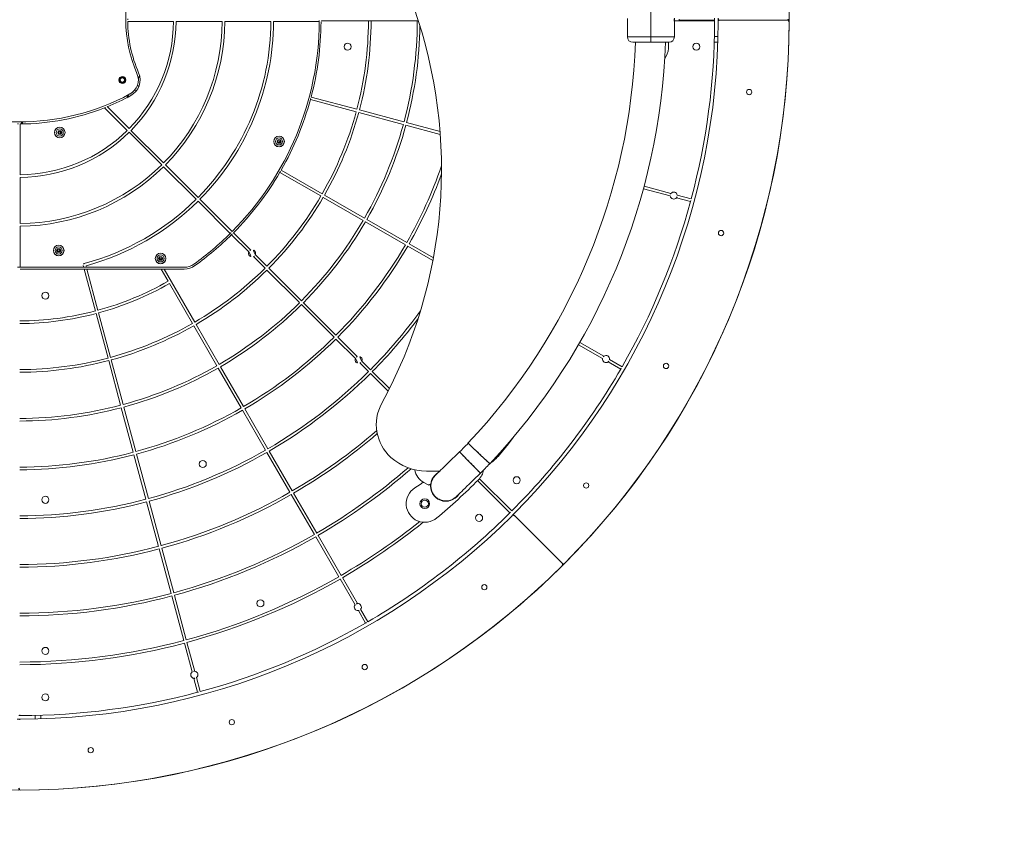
# Model space of a CAD drawing. Extents: x 5459245 to 5462690, y 5971016 to 5972523.
# Tile 26 of 198: x 5462447.322 to 5462448.433, y 5972203.634 to 5972204.564. Entities that reach past the tile are written whole.
import ezdxf

# ---------------------------------------------------------------- set-up
doc = ezdxf.new("R2010")
doc.units = 0
doc.linetypes.add('8', pattern=[0.5, 0.25, -0.25])
doc.layers.add('A_MAŁA ARCHITEKTURA', color=195, linetype='CONTINUOUS', lineweight=9)

msp = doc.modelspace()

# ---------------------------------------------------------------- linework, layer by layer
at = {"layer": 'A_MAŁA ARCHITEKTURA'}
for p, q in [((5462448.0344, 5972204.5822), (5462448.0344, 5972204.5442)), ((5462447.444, 5972204.5617), (5462447.4955, 5972204.5617)), ((5462447.4985, 5972204.5617), (5462447.5506, 5972204.5617)), ((5462447.5536, 5972204.5617), (5462447.6056, 5972204.5617)), ((5462447.6086, 5972204.5617), (5462447.6601, 5972204.5617)), ((5462447.7156, 5972204.5622), (5462447.6631, 5972204.5622)), ((5462447.7186, 5972204.5622), (5462447.7156, 5972204.5622)), ((5462447.7706, 5972204.5622), (5462447.7186, 5972204.5622)), ((5462447.772, 5972204.5622), (5462447.7706, 5972204.5622)), ((5462448.0079, 5972204.5612), (5462448.0079, 5972204.5442)), ((5462448.1053, 5972204.5622), (5462448.0608, 5972204.5622)), ((5462448.0609, 5972204.5442), (5462448.0609, 5972204.5612)), ((5462448.0662, 5972204.5642), (5462448.0662, 5972204.5632)), ((5462448.1063, 5972204.5632), (5462448.0662, 5972204.5632)), ((5462448.0662, 5972204.5632), (5462448.0662, 5972204.5622)), ((5462448.0662, 5972204.5632), (5462448.1063, 5972204.5632)), ((5462448.1063, 5972204.5632), (5462448.1063, 5972204.5652)), ((5462448.1063, 5972204.5612), (5462448.1063, 5972204.5632)), ((5462448.1103, 5972204.5612), (5462448.1103, 5972204.5652)), ((5462448.1123, 5972204.5632), (5462448.1883, 5972204.5632)), ((5462448.0344, 5972204.5442), (5462448.0079, 5972204.5442)), ((5462448.0344, 5972204.5442), (5462448.0344, 5972204.5382)), ((5462448.0609, 5972204.5442), (5462448.0344, 5972204.5442)), ((5462448.0541, 5972204.5313), (5462448.0543, 5972204.5382)), ((5462448.1059, 5972204.5382), (5462448.1099, 5972204.5382)), ((5462448.106, 5972204.5446), (5462448.11, 5972204.5446)), ((5462447.4573, 5972204.5005), (5462447.4559, 5972204.4974)), ((5462447.4536, 5972204.4832), (5462447.4518, 5972204.4842)), ((5462447.4566, 5972204.4884), (5462447.4548, 5972204.4894)), ((5462447.6501, 5972204.4734), (5462447.7018, 5972204.4596)), ((5462447.6509, 5972204.4763), (5462447.7026, 5972204.4625)), ((5462447.4178, 5972204.4642), (5462447.4434, 5972204.4387)), ((5462447.4208, 5972204.4655), (5462447.4455, 5972204.4408)), ((5462447.7047, 5972204.4588), (5462447.7549, 5972204.4453)), ((5462447.7055, 5972204.4617), (5462447.7557, 5972204.4482)), ((5462447.324, 5972204.4459), (5462447.324, 5972204.4482)), ((5462447.325, 5972204.446), (5462447.325, 5972204.4482)), ((5462447.7586, 5972204.4475), (5462447.7964, 5972204.4373)), ((5462447.3225, 5972204.4459), (5462447.3225, 5972204.3886)), ((5462447.366, 5972204.4383), (5462447.3649, 5972204.4363)), ((5462447.3649, 5972204.4363), (5462447.366, 5972204.4343)), ((5462447.3683, 5972204.4383), (5462447.366, 5972204.4383)), ((5462447.3695, 5972204.4363), (5462447.3683, 5972204.4383)), ((5462447.3683, 5972204.4343), (5462447.3695, 5972204.4363)), ((5462447.4455, 5972204.4366), (5462447.4823, 5972204.3998)), ((5462447.4476, 5972204.4387), (5462447.4844, 5972204.4019)), ((5462447.7578, 5972204.4446), (5462447.7967, 5972204.4342)), ((5462447.366, 5972204.4343), (5462447.3683, 5972204.4343)), ((5462447.6136, 5972204.4282), (5462447.6124, 5972204.4262)), ((5462447.6124, 5972204.4262), (5462447.6136, 5972204.4242)), ((5462447.6159, 5972204.4282), (5462447.6136, 5972204.4282)), ((5462447.617, 5972204.4262), (5462447.6159, 5972204.4282)), ((5462447.6159, 5972204.4242), (5462447.617, 5972204.4262)), ((5462447.6136, 5972204.4242), (5462447.6159, 5972204.4242)), ((5462447.4844, 5972204.3977), (5462447.5212, 5972204.3609)), ((5462447.4865, 5972204.3998), (5462447.5233, 5972204.363)), ((5462447.6157, 5972204.3913), (5462447.662, 5972204.3646)), ((5462447.6172, 5972204.3939), (5462447.6635, 5972204.3671)), ((5462447.3225, 5972204.3856), (5462447.3225, 5972204.3336)), ((5462448.026, 5972204.3727), (5462448.0562, 5972204.3646)), ((5462448.0267, 5972204.3756), (5462448.057, 5972204.3675)), ((5462447.5233, 5972204.3587), (5462447.5597, 5972204.3223)), ((5462447.5254, 5972204.3609), (5462447.5618, 5972204.3244)), ((5462447.6646, 5972204.363), (5462447.7096, 5972204.337)), ((5462447.6661, 5972204.3656), (5462447.7112, 5972204.3396)), ((5462448.0634, 5972204.3627), (5462448.0791, 5972204.3585)), ((5462448.0642, 5972204.3656), (5462448.0799, 5972204.3614)), ((5462447.7122, 5972204.3355), (5462447.7573, 5972204.3095)), ((5462447.7137, 5972204.3381), (5462447.7588, 5972204.3121)), ((5462447.3225, 5972204.3306), (5462447.3225, 5972204.2841)), ((5462447.5611, 5972204.3209), (5462447.5806, 5972204.3014)), ((5462447.5633, 5972204.323), (5462447.5827, 5972204.3036)), ((5462447.3648, 5972204.3051), (5462447.3637, 5972204.3031)), ((5462447.3637, 5972204.3031), (5462447.3648, 5972204.3011)), ((5462447.3672, 5972204.3051), (5462447.3648, 5972204.3051)), ((5462447.3683, 5972204.3031), (5462447.3672, 5972204.3051)), ((5462447.3672, 5972204.3011), (5462447.3683, 5972204.3031)), ((5462447.7599, 5972204.308), (5462447.7883, 5972204.2916)), ((5462447.7614, 5972204.3106), (5462447.7889, 5972204.2947)), ((5462447.3648, 5972204.3011), (5462447.3672, 5972204.3011)), ((5462447.4799, 5972204.2961), (5462447.4787, 5972204.2941)), ((5462447.4787, 5972204.2941), (5462447.4799, 5972204.2921)), ((5462447.4822, 5972204.2961), (5462447.4799, 5972204.2961)), ((5462447.4799, 5972204.2921), (5462447.4822, 5972204.2921)), ((5462447.4834, 5972204.2941), (5462447.4822, 5972204.2961)), ((5462447.4822, 5972204.2921), (5462447.4834, 5972204.2941)), ((5462447.5858, 5972204.2962), (5462447.599, 5972204.2831)), ((5462447.588, 5972204.2983), (5462447.6011, 5972204.2852)), ((5462447.3195, 5972204.2841), (5462447.3225, 5972204.2841)), ((5462447.3942, 5972204.2841), (5462447.3225, 5972204.2841)), ((5462447.323, 5972204.2821), (5462447.3948, 5972204.2821)), ((5462447.3942, 5972204.2841), (5462447.3936, 5972204.2863)), ((5462447.3942, 5972204.2841), (5462447.3973, 5972204.2841)), ((5462447.3948, 5972204.2821), (5462447.4074, 5972204.2347)), ((5462447.3979, 5972204.2821), (5462447.3948, 5972204.2821)), ((5462447.3973, 5972204.2841), (5462447.3969, 5972204.2858)), ((5462447.5076, 5972204.2841), (5462447.3973, 5972204.2841)), ((5462447.3979, 5972204.2821), (5462447.4103, 5972204.2355)), ((5462447.3979, 5972204.2821), (5462447.4815, 5972204.2821)), ((5462447.4815, 5972204.2821), (5462447.4895, 5972204.2683)), ((5462447.485, 5972204.2821), (5462447.4815, 5972204.2821)), ((5462447.485, 5972204.2821), (5462447.5196, 5972204.2222)), ((5462447.485, 5972204.2821), (5462447.5076, 5972204.2821)), ((5462447.6011, 5972204.2809), (5462447.6379, 5972204.2442)), ((5462447.6032, 5972204.2831), (5462447.64, 5972204.2463)), ((5462447.491, 5972204.2657), (5462447.517, 5972204.2207)), ((5462447.64, 5972204.242), (5462447.6768, 5972204.2052)), ((5462447.6421, 5972204.2442), (5462447.6789, 5972204.2074)), ((5462447.4082, 5972204.2318), (5462447.4217, 5972204.1816)), ((5462447.4111, 5972204.2326), (5462447.4246, 5972204.1824)), ((5462447.5185, 5972204.2181), (5462447.5445, 5972204.173)), ((5462447.5211, 5972204.2196), (5462447.5471, 5972204.1745)), ((5462447.6789, 5972204.2031), (5462447.7009, 5972204.1812)), ((5462447.681, 5972204.2052), (5462447.703, 5972204.1833)), ((5462447.9527, 5972204.1967), (5462447.9798, 5972204.1811)), ((5462447.9542, 5972204.1993), (5462447.9813, 5972204.1837)), ((5462447.9877, 5972204.18), (5462448.0018, 5972204.1718)), ((5462447.4225, 5972204.1787), (5462447.4359, 5972204.1284)), ((5462447.4254, 5972204.1795), (5462447.4388, 5972204.1292)), ((5462447.546, 5972204.1704), (5462447.572, 5972204.1254)), ((5462447.5486, 5972204.1719), (5462447.5746, 5972204.1269)), ((5462447.7061, 5972204.1759), (5462447.7157, 5972204.1663)), ((5462447.7082, 5972204.178), (5462447.7178, 5972204.1685)), ((5462447.9862, 5972204.1774), (5462448.0003, 5972204.1692)), ((5462447.7178, 5972204.1642), (5462447.7378, 5972204.1443)), ((5462447.7199, 5972204.1663), (5462447.7392, 5972204.1471)), ((5462447.4367, 5972204.1255), (5462447.4502, 5972204.0753)), ((5462447.4396, 5972204.1263), (5462447.4531, 5972204.0761)), ((5462447.5735, 5972204.1228), (5462447.5995, 5972204.0777)), ((5462447.5761, 5972204.1243), (5462447.6021, 5972204.0792)), ((5462447.4509, 5972204.0724), (5462447.4644, 5972204.0222)), ((5462447.4538, 5972204.0732), (5462447.4673, 5972204.0229)), ((5462447.601, 5972204.0751), (5462447.627, 5972204.0301)), ((5462447.6036, 5972204.0766), (5462447.6296, 5972204.0316)), ((5462447.7811, 5972204.0541), (5462447.7961, 5972204.0541)), ((5462447.7781, 5972204.041), (5462447.783, 5972204.0384)), ((5462447.8388, 5972204.0433), (5462447.8752, 5972204.0068)), ((5462447.8409, 5972204.0454), (5462447.8773, 5972204.009)), ((5462447.6285, 5972204.0275), (5462447.6546, 5972203.9824)), ((5462447.6311, 5972204.029), (5462447.6572, 5972203.9839)), ((5462447.4652, 5972204.0193), (5462447.4786, 5972203.969)), ((5462447.4681, 5972204.02), (5462447.4815, 5972203.9698)), ((5462447.8009, 5972204.0201), (5462447.8013, 5972204.0204)), ((5462447.8055, 5972204.0201), (5462447.806, 5972204.0206)), ((5462447.8777, 5972204.0037), (5462447.8805, 5972204.0065)), ((5462447.8805, 5972204.0037), (5462447.9343, 5972203.9499)), ((5462447.6587, 5972203.9813), (5462447.6847, 5972203.9363)), ((5462447.6561, 5972203.9798), (5462447.6821, 5972203.9348)), ((5462447.4794, 5972203.9661), (5462447.4929, 5972203.9159)), ((5462447.4823, 5972203.9669), (5462447.4958, 5972203.9166)), ((5462447.6836, 5972203.9322), (5462447.7005, 5972203.9029)), ((5462447.6862, 5972203.9337), (5462447.7031, 5972203.9044)), ((5462447.4966, 5972203.9137), (5462447.51, 5972203.8635)), ((5462447.4937, 5972203.913), (5462447.5071, 5972203.8627)), ((5462447.7042, 5972203.8965), (5462447.7123, 5972203.8824)), ((5462447.7068, 5972203.898), (5462447.7149, 5972203.8839)), ((5462447.5079, 5972203.8598), (5462447.5166, 5972203.8272)), ((5462447.5108, 5972203.8606), (5462447.5195, 5972203.8279)), ((5462447.5186, 5972203.82), (5462447.5228, 5972203.8043)), ((5462447.5215, 5972203.8208), (5462447.5257, 5972203.805)), ((5462447.319, 5972203.7739), (5462447.323, 5972203.7739)), ((5462447.321, 5972203.7779), (5462447.323, 5972203.7779)), ((5462447.3396, 5972203.7781), (5462447.3396, 5972203.7741)), ((5462447.346, 5972203.7783), (5462447.346, 5972203.7743))]:
    msp.add_line(p, q, dxfattribs=at)
at = {"layer": 'A_MAŁA ARCHITEKTURA', "flags": 128}
for points in [[(5462448.0662, 5972204.5622), (5462448.0662, 5972204.5632), (5462448.0662, 5972204.5642)], [(5462447.4453, 5972204.4792), (5462447.4442, 5972204.4775), (5462447.4428, 5972204.4756)], [(5462447.8635, 5972204.0724), (5462447.8735, 5972204.0849), (5462447.8792, 5972204.0923)], [(5462447.8525, 5972204.0624), (5462447.8524, 5972204.0625), (5462447.852, 5972204.0629), (5462447.8513, 5972204.0635), (5462447.8505, 5972204.0643), (5462447.8494, 5972204.0653), (5462447.8481, 5972204.0666), (5462447.8466, 5972204.0679), (5462447.845, 5972204.0694), (5462447.8433, 5972204.071), (5462447.8416, 5972204.0727), (5462447.8398, 5972204.0744), (5462447.838, 5972204.076), (5462447.8363, 5972204.0777), (5462447.8346, 5972204.0792), (5462447.8331, 5972204.0807), (5462447.8317, 5972204.082), (5462447.8305, 5972204.0831), (5462447.8295, 5972204.084), (5462447.8288, 5972204.0847), (5462447.8282, 5972204.0852), (5462447.828, 5972204.0855), (5462447.828, 5972204.0855)], [(5462447.828, 5972204.0855), (5462447.8281, 5972204.0854), (5462447.8285, 5972204.085), (5462447.8291, 5972204.0844), (5462447.83, 5972204.0836), (5462447.8311, 5972204.0826), (5462447.8324, 5972204.0813), (5462447.8338, 5972204.08), (5462447.8354, 5972204.0785), (5462447.8371, 5972204.0769), (5462447.8389, 5972204.0752), (5462447.8407, 5972204.0735), (5462447.8424, 5972204.0718), (5462447.8442, 5972204.0702), (5462447.8458, 5972204.0687), (5462447.8474, 5972204.0672), (5462447.8487, 5972204.0659), (5462447.8499, 5972204.0648), (5462447.8509, 5972204.0639), (5462447.8517, 5972204.0632), (5462447.8522, 5972204.0627), (5462447.8525, 5972204.0624), (5462447.8525, 5972204.0624)], [(5462447.8184, 5972204.0758), (5462447.8157, 5972204.0732), (5462447.8131, 5972204.0706), (5462447.8105, 5972204.0681), (5462447.808, 5972204.0656), (5462447.8056, 5972204.0633), (5462447.8033, 5972204.0611), (5462447.8011, 5972204.059), (5462447.7992, 5972204.057), (5462447.7974, 5972204.0553), (5462447.7958, 5972204.0537), (5462447.7944, 5972204.0524), (5462447.7933, 5972204.0513), (5462447.7924, 5972204.0504), (5462447.7917, 5972204.0498), (5462447.7913, 5972204.0494), (5462447.7912, 5972204.0493)], [(5462447.8419, 5972204.0517), (5462447.8418, 5972204.0518), (5462447.8414, 5972204.0522), (5462447.8408, 5972204.0528), (5462447.84, 5972204.0537), (5462447.8389, 5972204.0547), (5462447.8377, 5972204.056), (5462447.8363, 5972204.0574), (5462447.8348, 5972204.059), (5462447.8331, 5972204.0607), (5462447.8315, 5972204.0624), (5462447.8297, 5972204.0642), (5462447.828, 5972204.0659), (5462447.8264, 5972204.0676), (5462447.8248, 5972204.0692), (5462447.8233, 5972204.0708), (5462447.822, 5972204.0721), (5462447.8209, 5972204.0733), (5462447.8199, 5972204.0743), (5462447.8192, 5972204.075), (5462447.8187, 5972204.0755), (5462447.8184, 5972204.0758), (5462447.8184, 5972204.0758)], [(5462447.8184, 5972204.0758), (5462447.8185, 5972204.0757), (5462447.8189, 5972204.0753), (5462447.8195, 5972204.0747), (5462447.8204, 5972204.0738), (5462447.8214, 5972204.0727), (5462447.8226, 5972204.0714), (5462447.824, 5972204.07), (5462447.8256, 5972204.0684), (5462447.8272, 5972204.0668), (5462447.8289, 5972204.065), (5462447.8306, 5972204.0633), (5462447.8323, 5972204.0615), (5462447.834, 5972204.0598), (5462447.8356, 5972204.0582), (5462447.837, 5972204.0567), (5462447.8383, 5972204.0554), (5462447.8395, 5972204.0542), (5462447.8404, 5972204.0532), (5462447.8412, 5972204.0525), (5462447.8417, 5972204.0519), (5462447.8419, 5972204.0517), (5462447.8419, 5972204.0517)], [(5462447.8147, 5972204.0251), (5462447.8149, 5972204.0253), (5462447.8152, 5972204.0256), (5462447.8159, 5972204.0263), (5462447.8168, 5972204.0271), (5462447.8179, 5972204.0283), (5462447.8193, 5972204.0296), (5462447.8209, 5972204.0311), (5462447.8227, 5972204.0329), (5462447.8247, 5972204.0348), (5462447.8268, 5972204.0369), (5462447.8291, 5972204.0392), (5462447.8315, 5972204.0415), (5462447.834, 5972204.044), (5462447.8366, 5972204.0465), (5462447.8393, 5972204.0491), (5462447.8419, 5972204.0517)], [(5462447.7681, 5972204.035), (5462447.7738, 5972204.0388), (5462447.7774, 5972204.0414)]]:
    msp.add_lwpolyline(points, dxfattribs=at)
at = {"layer": 'A_MAŁA ARCHITEKTURA', "linetype": '8', "lineweight": 25, "ltscale": 5}
msp.add_circle((5462447.321, 5972204.5632), 2.87, dxfattribs=at)
at = {"layer": 'A_MAŁA ARCHITEKTURA'}
for centre, radius in [((5462447.321, 5972204.5632), 0.8693), ((5462447.6921, 5972204.5332), 0.004), ((5462448.0857, 5972204.5332), 0.004), ((5462447.4379, 5972204.4956), 0.004), ((5462447.4379, 5972204.4956), 0.003), ((5462447.4379, 5972204.4956), 0.0025), ((5462448.1453, 5972204.482), 0.003), ((5462447.3672, 5972204.4363), 0.006), ((5462447.3672, 5972204.4363), 0.00595), ((5462447.3672, 5972204.4363), 0.004), ((5462447.6147, 5972204.4262), 0.006), ((5462447.6147, 5972204.4262), 0.00595), ((5462447.6147, 5972204.4262), 0.004), ((5462448.1136, 5972204.3227), 0.003), ((5462447.366, 5972204.3031), 0.006), ((5462447.366, 5972204.3031), 0.00595), ((5462447.366, 5972204.3031), 0.004), ((5462447.481, 5972204.2941), 0.006), ((5462447.481, 5972204.2941), 0.00595), ((5462447.481, 5972204.2941), 0.004), ((5462447.351, 5972204.2521), 0.004), ((5462448.0515, 5972204.1727), 0.003), ((5462447.5286, 5972204.062), 0.004), ((5462447.8829, 5972204.0437), 0.004), ((5462447.9613, 5972204.0377), 0.003), ((5462447.351, 5972204.0216), 0.004), ((5462447.7792, 5972204.0172), 0.0055), ((5462447.7792, 5972204.0172), 0.004), ((5462447.8405, 5972204.0012), 0.004), ((5462447.8464, 5972203.9229), 0.003), ((5462447.5937, 5972203.9047), 0.004), ((5462447.351, 5972203.851), 0.004), ((5462447.7114, 5972203.8327), 0.003), ((5462447.351, 5972203.7985), 0.004), ((5462447.5614, 5972203.7705), 0.003), ((5462447.4022, 5972203.7389), 0.003)]:
    msp.add_circle(centre, radius, dxfattribs=at)
for centre, radius, start, end in [((5462447.5918, 5972204.5632), 0.1501, 156.3102, 203.6898), ((5462447.2479, 5972204.3947), 0.5502, 331.3149, 19.3088), ((5462447.594, 5972204.5632), 0.1501, 179.427, 180.573), ((5462447.594, 5972204.5632), 0.1501, 180.573, 203.3944), ((5462447.321, 5972204.5632), 0.1746, 315.4925, 359.5075), ((5462447.321, 5972204.5632), 0.1776, 315.4842, 359.5158), ((5462447.321, 5972204.5632), 0.2296, 315.3745, 359.6255), ((5462447.321, 5972204.5632), 0.2326, 315.3696, 359.6303), ((5462447.321, 5972204.5632), 0.2846, 315.3021, 359.6979), ((5462447.321, 5972204.5632), 0.2876, 315.2989, 359.7011), ((5462447.321, 5972204.5632), 0.3391, 315.2535, 359.7465), ((5462447.321, 5972204.5632), 0.3411, 345.252, 359.665), ((5462447.321, 5972204.5632), 0.3391, 359.7465, 0.2535), ((5462447.6631, 5972204.5612), 0.001, 90, 179.665), ((5462447.321, 5972204.5632), 0.3946, 345.2178, 359.8547), ((5462447.321, 5972204.5632), 0.3976, 345.2162, 359.8559), ((5462447.321, 5972204.5632), 0.4497, 345.1912, 359.8725), ((5462447.321, 5972204.5632), 0.7893, 315.1449, 359.8551), ((5462447.321, 5972204.5632), 0.8693, 315.1322, 359.8678), ((5462447.321, 5972204.5632), 0.7853, 345.1095, 359.8538), ((5462448.1053, 5972204.5612), 0.001, 359.8538, 90), ((5462448.1123, 5972204.5652), 0.002, 180.1449, 270), ((5462448.1123, 5972204.5612), 0.002, 90, 179.8551), ((5462448.1883, 5972204.5652), 0.002, 270, 0.1322), ((5462448.1883, 5972204.5612), 0.002, 359.8678, 90), ((5462447.321, 5972204.5632), 0.4527, 345.1899, 359.2282), ((5462447.321, 5972204.5632), 0.6965, 316.7047, 357.942), ((5462447.321, 5972204.5632), 0.7303, 316.7047, 358.0371), ((5462448.0139, 5972204.5442), 0.006, 180, 270), ((5462448.0549, 5972204.5442), 0.006, 270, 0), ((5462448.0331, 5972204.5322), 0.021, 323.4409, 357.5431), ((5462447.4379, 5972204.4956), 0.018, 298.2509, 23.6898), ((5462447.4379, 5972204.4956), 0.02, 298.5025, 23.3944), ((5462447.321, 5972204.7133), 0.2651, 241.7491, 298.2509), ((5462447.321, 5972204.711), 0.2651, 292.1244, 298.5025), ((5462447.321, 5972204.5632), 0.3411, 330.252, 344.748), ((5462447.321, 5972204.5632), 0.3411, 344.748, 345.252), ((5462447.321, 5972204.711), 0.2651, 270.3243, 291.4186), ((5462447.321, 5972204.711), 0.2651, 291.4186, 292.1244), ((5462447.321, 5972204.5632), 0.3946, 330.2179, 344.7821), ((5462447.321, 5972204.5632), 0.3976, 330.2162, 344.7838), ((5462447.321, 5972204.711), 0.2651, 269.6757, 270.3243), ((5462447.321, 5972204.5632), 0.1746, 270.4925, 314.5075), ((5462447.321, 5972204.5632), 0.1776, 270.4842, 314.5158), ((5462447.321, 5972204.5632), 0.4497, 330.1912, 344.8088), ((5462447.321, 5972204.5632), 0.4527, 330.1899, 344.8101), ((5462447.321, 5972204.5632), 0.2296, 270.3745, 314.6255), ((5462447.321, 5972204.5632), 0.2326, 270.3697, 314.6304), ((5462447.321, 5972204.5632), 0.3411, 315.252, 329.7479), ((5462447.321, 5972204.5632), 0.3411, 329.7479, 330.252), ((5462447.321, 5972204.5632), 0.5047, 330.1704, 340.9707), ((5462447.321, 5972204.5632), 0.5077, 330.1694, 340.0085), ((5462448.0602, 5972204.3651), 0.004, 7.0243, 142.9757), ((5462447.321, 5972204.5632), 0.2846, 285.02, 314.6979), ((5462447.321, 5972204.5632), 0.2876, 285.2989, 314.7011), ((5462447.321, 5972204.5632), 0.3946, 315.2179, 329.7821), ((5462447.321, 5972204.5632), 0.3976, 315.2162, 329.7838), ((5462447.321, 5972204.5632), 0.7853, 330.1095, 344.8905), ((5462448.0602, 5972204.3651), 0.004, 142.9757, 187.0243), ((5462448.0602, 5972204.3651), 0.004, 187.0243, 322.9757), ((5462448.0602, 5972204.3651), 0.004, 322.9757, 7.0243), ((5462447.321, 5972204.5632), 0.7853, 344.8905, 345.1095), ((5462447.321, 5972204.5632), 0.4497, 315.1912, 329.8088), ((5462447.321, 5972204.5632), 0.4527, 315.1899, 329.81), ((5462447.321, 5972204.5632), 0.3391, 314.7465, 315.2535), ((5462447.321, 5972204.5632), 0.3391, 305.6591, 314.7465), ((5462447.321, 5972204.5632), 0.3411, 305.6591, 314.748), ((5462447.321, 5972204.5632), 0.3411, 314.748, 315.252), ((5462447.5843, 5972204.2999), 0.004, 112.9757, 157.0243), ((5462447.5843, 5972204.2999), 0.004, 337.0243, 112.9757), ((5462447.321, 5972204.5632), 0.5047, 315.1704, 329.8297), ((5462447.321, 5972204.5632), 0.5077, 315.1693, 329.8306), ((5462447.5843, 5972204.2999), 0.004, 157.0243, 292.9757), ((5462447.5843, 5972204.2999), 0.004, 292.9757, 337.0243), ((5462447.323, 5972204.2811), 0.001, 90, 180), ((5462447.3952, 5972204.2867), 0.0016, 105.02, 195), ((5462447.5076, 5972204.3031), 0.019, 270, 305.6591), ((5462447.5076, 5972204.3031), 0.021, 270, 305.6591), ((5462447.321, 5972204.5632), 0.3946, 300.2179, 314.7821), ((5462447.321, 5972204.5632), 0.3976, 300.2162, 314.7838), ((5462447.321, 5972204.5632), 0.3396, 285.2531, 299.7468), ((5462447.321, 5972204.5632), 0.3426, 285.2509, 299.7491), ((5462447.321, 5972204.5632), 0.4497, 300.1912, 314.8088), ((5462447.321, 5972204.5632), 0.4527, 300.19, 314.8101), ((5462447.321, 5972204.5632), 0.3396, 270.1688, 284.7468), ((5462447.321, 5972204.5632), 0.3426, 270.1673, 284.7491), ((5462447.321, 5972204.5632), 0.5597, 315.1536, 324.1086), ((5462447.321, 5972204.5632), 0.5627, 315.1528, 323.218), ((5462447.321, 5972204.5632), 0.3946, 285.2179, 299.7821), ((5462447.321, 5972204.5632), 0.3976, 285.2162, 299.7838), ((5462447.321, 5972204.5632), 0.5047, 300.1703, 314.8296), ((5462447.321, 5972204.5632), 0.5077, 300.1694, 314.8307), ((5462447.321, 5972204.5632), 0.3946, 270.1453, 284.7822), ((5462447.7045, 5972204.1796), 0.004, 157.0243, 292.9757), ((5462447.7045, 5972204.1796), 0.004, 112.9757, 157.0243), ((5462447.7045, 5972204.1796), 0.004, 337.0243, 112.9757), ((5462447.9837, 5972204.1805), 0.004, 172.0243, 307.9757), ((5462447.9837, 5972204.1805), 0.004, 127.9757, 172.0243), ((5462447.9837, 5972204.1805), 0.004, 352.0243, 127.9757), ((5462447.9837, 5972204.1805), 0.004, 307.9757, 352.0243), ((5462447.321, 5972204.5632), 0.3976, 270.1441, 284.7838), ((5462447.321, 5972204.5632), 0.4497, 285.1912, 299.8088), ((5462447.321, 5972204.5632), 0.4527, 285.1899, 299.8101), ((5462447.7045, 5972204.1796), 0.004, 292.9757, 337.0243), ((5462447.321, 5972204.5632), 0.7853, 315.1095, 329.8905), ((5462447.321, 5972204.5632), 0.7853, 329.8905, 330.1095), ((5462447.321, 5972204.5632), 0.5597, 300.1536, 314.8464), ((5462447.321, 5972204.5632), 0.5627, 300.1528, 314.8472), ((5462447.321, 5972204.5632), 0.4497, 270.1275, 284.8088), ((5462447.321, 5972204.5632), 0.4527, 270.1266, 284.8101), ((5462447.321, 5972204.5632), 0.5047, 285.1703, 299.8296), ((5462447.7745, 5972204.1066), 0.05, 151.3149, 227.9848), ((5462447.321, 5972204.5632), 0.5077, 285.1693, 299.8306), ((5462447.321, 5972204.5632), 0.6147, 300.1399, 311.0779), ((5462447.321, 5972204.5632), 0.6177, 300.1392, 310.9095), ((5462447.5949, 5972204.3051), 0.3203, 314.2689, 316.7047), ((5462447.321, 5972204.5632), 0.5047, 270.1136, 284.8297), ((5462447.321, 5972204.5632), 0.5077, 270.1129, 284.8307), ((5462447.321, 5972204.5632), 0.5597, 285.1536, 299.8464), ((5462447.321, 5972204.5632), 0.5627, 285.1528, 299.8472), ((5462447.7811, 5972204.1141), 0.06, 227.9848, 270), ((5462447.8248, 5972204.1041), 0.05, 303.6039, 320.7538), ((5462447.321, 5972204.5632), 0.6697, 300.1284, 311.0044), ((5462447.5949, 5972204.3051), 0.354, 314.2689, 316.7047), ((5462447.321, 5972204.5632), 0.6727, 300.1278, 311.1545), ((5462447.7876, 5972204.0586), 0.02, 188.8297, 241.6059), ((5462447.803, 5972204.0372), 0.0173, 121.9062, 171.2363), ((5462447.803, 5972204.0372), 0.0169, 134.2689, 200), ((5462447.803, 5972204.0372), 0.0169, 134.2689, 314.2689), ((5462447.8249, 5972204.0591), 0.021, 314.9569, 349.4175), ((5462447.7839, 5972204.0401), 0.002, 241.6059, 351.2363), ((5462447.803, 5972204.0372), 0.0173, 171.2363, 326.6317), ((5462447.3142, 5972204.5705), 0.7438, 310.0431, 314.9569), ((5462447.321, 5972204.5632), 0.6147, 285.1398, 299.8602), ((5462447.321, 5972204.5632), 0.6177, 285.1392, 299.8608), ((5462447.7792, 5972204.0172), 0.021, 122.0648, 310.0431), ((5462447.803, 5972204.0372), 0.0169, 200, 314.2689), ((5462447.321, 5972204.5632), 0.5597, 270.1024, 284.8464), ((5462447.321, 5972204.5632), 0.5627, 270.1019, 284.8472), ((5462447.321, 5972204.5632), 0.7893, 270.1449, 314.8551), ((5462447.321, 5972204.5632), 0.7853, 300.1095, 314.8905), ((5462447.321, 5972204.5632), 0.7853, 314.8905, 315.1095), ((5462447.8791, 5972204.0022), 0.002, 45, 134.8551), ((5462447.8819, 5972204.0051), 0.002, 135.1449, 225), ((5462447.321, 5972204.5632), 0.7248, 300.1186, 308.6338), ((5462447.321, 5972204.5632), 0.7278, 300.1182, 308.8383), ((5462447.321, 5972204.5632), 0.6697, 285.1284, 299.8716), ((5462447.321, 5972204.5632), 0.6147, 270.0932, 284.8601), ((5462447.321, 5972204.5632), 0.6727, 285.1278, 299.8722), ((5462447.321, 5972204.5632), 0.6177, 270.0928, 284.8608), ((5462447.321, 5972204.5632), 0.8693, 270.1322, 314.8678), ((5462447.9328, 5972203.9485), 0.002, 314.8678, 45), ((5462447.9357, 5972203.9513), 0.002, 225, 315.1322), ((5462447.321, 5972204.5632), 0.7248, 285.1186, 299.8814), ((5462447.321, 5972204.5632), 0.7278, 285.1181, 299.8819), ((5462447.321, 5972204.5632), 0.6697, 270.0856, 284.8716), ((5462447.321, 5972204.5632), 0.6727, 270.0852, 284.8722), ((5462447.7036, 5972203.9004), 0.004, 142.0243, 277.9757), ((5462447.7036, 5972203.9004), 0.004, 97.9757, 142.0243), ((5462447.7036, 5972203.9004), 0.004, 322.0243, 97.9757), ((5462447.7036, 5972203.9004), 0.004, 277.9757, 322.0243), ((5462447.321, 5972204.5632), 0.7853, 285.1095, 299.8905), ((5462447.321, 5972204.5632), 0.7853, 299.8905, 300.1095), ((5462447.321, 5972204.5632), 0.7248, 270.0791, 284.8814), ((5462447.321, 5972204.5632), 0.7278, 270.0787, 284.8819), ((5462447.5191, 5972203.824), 0.004, 127.0243, 262.9757), ((5462447.5191, 5972203.824), 0.004, 82.9757, 127.0243), ((5462447.5191, 5972203.824), 0.004, 307.0243, 82.9757), ((5462447.5191, 5972203.824), 0.004, 262.9757, 307.0243), ((5462447.321, 5972204.5632), 0.7853, 270.1462, 284.8905), ((5462447.321, 5972204.5632), 0.7853, 284.8905, 285.1095), ((5462447.323, 5972203.7719), 0.002, 90.1449, 180), ((5462447.323, 5972203.7789), 0.001, 180, 270.1462), ((5462447.323, 5972203.6959), 0.002, 180, 270.1322)]:
    msp.add_arc(centre, radius, start, end, dxfattribs=at)
for points, knots in [([(5462448.0079, 5972204.5612), (5462448.0079, 5972204.5612), (5462448.0079, 5972204.5612), (5462448.0079, 5972204.5616), (5462448.0079, 5972204.5621), (5462448.008, 5972204.5627), (5462448.008, 5972204.5634), (5462448.0079, 5972204.5641), (5462448.0079, 5972204.5646), (5462448.0079, 5972204.565), (5462448.0079, 5972204.5652), (5462448.0079, 5972204.5652), (5462448.0079, 5972204.5651)], [0, 0, 0, 0, 0.107156, 0.214316, 0.321664, 0.429137, 0.536402, 0.64345, 0.75061, 0.858032, 0.965469, 1, 1, 1, 1]), ([(5462448.0609, 5972204.5652), (5462448.0609, 5972204.5651), (5462448.0609, 5972204.5651), (5462448.0609, 5972204.5648), (5462448.0608, 5972204.5643), (5462448.0608, 5972204.5636), (5462448.0608, 5972204.5629), (5462448.0608, 5972204.5623), (5462448.0609, 5972204.5617), (5462448.0609, 5972204.5613), (5462448.0609, 5972204.5612), (5462448.0609, 5972204.5612), (5462448.0609, 5972204.5612)], [0, 0, 0, 0, 0.107156, 0.214317, 0.321665, 0.429137, 0.536402, 0.64345, 0.75061, 0.858032, 0.965469, 1, 1, 1, 1]), ([(5462448.0344, 5972204.5382), (5462448.0327, 5972204.5382), (5462448.0292, 5972204.5382), (5462448.0246, 5972204.5382), (5462448.0205, 5972204.5382), (5462448.0172, 5972204.5382), (5462448.0149, 5972204.5382), (5462448.0138, 5972204.5382), (5462448.014, 5972204.5382), (5462448.014, 5972204.5382)], [0, 0, 0, 0, 0.161151, 0.317321, 0.465641, 0.619176, 0.779193, 0.940914, 1, 1, 1, 1]), ([(5462448.0344, 5972204.5382), (5462448.0361, 5972204.5382), (5462448.0395, 5972204.5382), (5462448.0442, 5972204.5382), (5462448.0482, 5972204.5382), (5462448.0516, 5972204.5382), (5462448.0538, 5972204.5382), (5462448.0549, 5972204.5382), (5462448.0548, 5972204.5382), (5462448.0547, 5972204.5382)], [0, 0, 0, 0, 0.16115, 0.31732, 0.465641, 0.619175, 0.779192, 0.940914, 1, 1, 1, 1]), ([(5462447.3649, 5972204.4363), (5462447.3649, 5972204.4363), (5462447.3649, 5972204.4363), (5462447.3649, 5972204.4363), (5462447.365, 5972204.4363), (5462447.3653, 5972204.4363), (5462447.366, 5972204.4363), (5462447.3667, 5972204.4363), (5462447.3672, 5972204.4363)], [0, 0, 0, 0, 0.009373, 0.022166, 0.050109, 0.125337, 0.342874, 1, 1, 1, 1]), ([(5462447.366, 5972204.4383), (5462447.366, 5972204.4383), (5462447.366, 5972204.4383), (5462447.366, 5972204.4382), (5462447.3661, 5972204.4381), (5462447.3662, 5972204.4379), (5462447.3666, 5972204.4373), (5462447.3669, 5972204.4367), (5462447.3672, 5972204.4363)], [0, 0, 0, 0, 0.009373, 0.022164, 0.050109, 0.125336, 0.342874, 1, 1, 1, 1]), ([(5462447.366, 5972204.4343), (5462447.366, 5972204.4343), (5462447.366, 5972204.4343), (5462447.366, 5972204.4343), (5462447.3661, 5972204.4344), (5462447.3662, 5972204.4346), (5462447.3666, 5972204.4352), (5462447.3669, 5972204.4358), (5462447.3672, 5972204.4363)], [0, 0, 0, 0, 0.009373, 0.022164, 0.050111, 0.125338, 0.342875, 1, 1, 1, 1]), ([(5462447.3672, 5972204.4363), (5462447.3675, 5972204.4357), (5462447.3678, 5972204.4351), (5462447.3682, 5972204.4345), (5462447.3683, 5972204.4343), (5462447.3683, 5972204.4343), (5462447.3683, 5972204.4343), (5462447.3683, 5972204.4343)], [0, 0, 0, 0, 0.776538, 0.94196, 0.981606, 0.992053, 1, 1, 1, 1]), ([(5462447.3683, 5972204.4383), (5462447.3683, 5972204.4383), (5462447.3683, 5972204.4383), (5462447.3683, 5972204.4382), (5462447.3683, 5972204.4381), (5462447.3681, 5972204.4379), (5462447.3678, 5972204.4373), (5462447.3674, 5972204.4367), (5462447.3672, 5972204.4363)], [0, 0, 0, 0, 0.009373, 0.022164, 0.050109, 0.125336, 0.342874, 1, 1, 1, 1]), ([(5462447.3695, 5972204.4363), (5462447.3695, 5972204.4363), (5462447.3695, 5972204.4363), (5462447.3694, 5972204.4363), (5462447.3693, 5972204.4363), (5462447.3691, 5972204.4363), (5462447.3684, 5972204.4363), (5462447.3677, 5972204.4363), (5462447.3672, 5972204.4363)], [0, 0, 0, 0, 0.009373, 0.022166, 0.050109, 0.125337, 0.342874, 1, 1, 1, 1]), ([(5462447.6124, 5972204.4262), (5462447.6124, 5972204.4262), (5462447.6124, 5972204.4262), (5462447.6125, 5972204.4262), (5462447.6126, 5972204.4262), (5462447.6128, 5972204.4262), (5462447.6135, 5972204.4262), (5462447.6142, 5972204.4262), (5462447.6147, 5972204.4262)], [0, 0, 0, 0, 0.009367, 0.02216, 0.050102, 0.125341, 0.342873, 1, 1, 1, 1]), ([(5462447.6136, 5972204.4282), (5462447.6136, 5972204.4282), (5462447.6136, 5972204.4282), (5462447.6136, 5972204.4281), (5462447.6136, 5972204.4281), (5462447.6138, 5972204.4279), (5462447.6141, 5972204.4272), (5462447.6145, 5972204.4266), (5462447.6147, 5972204.4262)], [0, 0, 0, 0, 0.009374, 0.022162, 0.050112, 0.125335, 0.342875, 1, 1, 1, 1]), ([(5462447.6136, 5972204.4242), (5462447.6136, 5972204.4242), (5462447.6136, 5972204.4242), (5462447.6136, 5972204.4242), (5462447.6136, 5972204.4243), (5462447.6138, 5972204.4245), (5462447.6141, 5972204.4252), (5462447.6145, 5972204.4257), (5462447.6147, 5972204.4262)], [0, 0, 0, 0, 0.009378, 0.022166, 0.050111, 0.125334, 0.342874, 1, 1, 1, 1]), ([(5462447.6147, 5972204.4262), (5462447.615, 5972204.4257), (5462447.6154, 5972204.425), (5462447.6158, 5972204.4244), (5462447.6159, 5972204.4242), (5462447.6159, 5972204.4242), (5462447.6159, 5972204.4242), (5462447.6159, 5972204.4242)], [0, 0, 0, 0, 0.776538, 0.941961, 0.981608, 0.99205, 1, 1, 1, 1]), ([(5462447.6159, 5972204.4282), (5462447.6159, 5972204.4282), (5462447.6159, 5972204.4282), (5462447.6159, 5972204.4281), (5462447.6158, 5972204.4281), (5462447.6157, 5972204.4279), (5462447.6153, 5972204.4272), (5462447.615, 5972204.4266), (5462447.6147, 5972204.4262)], [0, 0, 0, 0, 0.009374, 0.022168, 0.050111, 0.12534, 0.342879, 1, 1, 1, 1]), ([(5462447.617, 5972204.4262), (5462447.617, 5972204.4262), (5462447.617, 5972204.4262), (5462447.617, 5972204.4262), (5462447.6169, 5972204.4262), (5462447.6167, 5972204.4262), (5462447.6159, 5972204.4262), (5462447.6152, 5972204.4262), (5462447.6147, 5972204.4262)], [0, 0, 0, 0, 0.009377, 0.022169, 0.050111, 0.125337, 0.342867, 1, 1, 1, 1]), ([(5462447.3637, 5972204.3031), (5462447.3637, 5972204.3031), (5462447.3637, 5972204.3031), (5462447.3637, 5972204.3031), (5462447.3638, 5972204.3031), (5462447.3641, 5972204.3031), (5462447.3648, 5972204.3031), (5462447.3655, 5972204.3031), (5462447.366, 5972204.3031)], [0, 0, 0, 0, 0.009374, 0.022165, 0.050109, 0.125336, 0.342875, 1, 1, 1, 1]), ([(5462447.3648, 5972204.3051), (5462447.3649, 5972204.3051), (5462447.3649, 5972204.3051), (5462447.3649, 5972204.305), (5462447.3649, 5972204.305), (5462447.365, 5972204.3047), (5462447.3654, 5972204.3041), (5462447.3657, 5972204.3035), (5462447.366, 5972204.3031)], [0, 0, 0, 0, 0.009373, 0.022174, 0.050116, 0.125342, 0.342875, 1, 1, 1, 1]), ([(5462447.3648, 5972204.3011), (5462447.3649, 5972204.3011), (5462447.3649, 5972204.3011), (5462447.3649, 5972204.3011), (5462447.3649, 5972204.3012), (5462447.365, 5972204.3014), (5462447.3654, 5972204.302), (5462447.3657, 5972204.3026), (5462447.366, 5972204.3031)], [0, 0, 0, 0, 0.009373, 0.022164, 0.050106, 0.125332, 0.342876, 1, 1, 1, 1]), ([(5462447.366, 5972204.3031), (5462447.3663, 5972204.3026), (5462447.3667, 5972204.3019), (5462447.3671, 5972204.3013), (5462447.3671, 5972204.3011), (5462447.3672, 5972204.3011), (5462447.3672, 5972204.3011), (5462447.3672, 5972204.3011)], [0, 0, 0, 0, 0.776538, 0.941959, 0.981606, 0.992057, 1, 1, 1, 1]), ([(5462447.3672, 5972204.3051), (5462447.3672, 5972204.3051), (5462447.3672, 5972204.3051), (5462447.3671, 5972204.305), (5462447.3671, 5972204.305), (5462447.367, 5972204.3047), (5462447.3666, 5972204.3041), (5462447.3663, 5972204.3035), (5462447.366, 5972204.3031)], [0, 0, 0, 0, 0.0093734, 0.0221736, 0.050116, 0.125342, 0.3428751, 1, 1, 1, 1]), ([(5462447.3683, 5972204.3031), (5462447.3683, 5972204.3031), (5462447.3683, 5972204.3031), (5462447.3683, 5972204.3031), (5462447.3682, 5972204.3031), (5462447.3679, 5972204.3031), (5462447.3672, 5972204.3031), (5462447.3665, 5972204.3031), (5462447.366, 5972204.3031)], [0, 0, 0, 0, 0.009374, 0.022165, 0.050109, 0.125337, 0.342876, 1, 1, 1, 1]), ([(5462447.4787, 5972204.2941), (5462447.4787, 5972204.2941), (5462447.4788, 5972204.2941), (5462447.4788, 5972204.2941), (5462447.4789, 5972204.2941), (5462447.4791, 5972204.2941), (5462447.4799, 5972204.2941), (5462447.4805, 5972204.2941), (5462447.481, 5972204.2941)], [0, 0, 0, 0, 0.009372, 0.022165, 0.050106, 0.125339, 0.342876, 1, 1, 1, 1]), ([(5462447.4799, 5972204.2961), (5462447.4799, 5972204.2961), (5462447.4799, 5972204.2961), (5462447.4799, 5972204.296), (5462447.48, 5972204.296), (5462447.4801, 5972204.2957), (5462447.4804, 5972204.2951), (5462447.4808, 5972204.2945), (5462447.481, 5972204.2941)], [0, 0, 0, 0, 0.009372, 0.022163, 0.050115, 0.125341, 0.342875, 1, 1, 1, 1]), ([(5462447.4799, 5972204.2921), (5462447.4799, 5972204.2921), (5462447.4799, 5972204.2921), (5462447.4799, 5972204.2921), (5462447.48, 5972204.2922), (5462447.4801, 5972204.2924), (5462447.4804, 5972204.293), (5462447.4808, 5972204.2936), (5462447.481, 5972204.2941)], [0, 0, 0, 0, 0.009372, 0.022163, 0.050104, 0.12533, 0.342875, 1, 1, 1, 1]), ([(5462447.481, 5972204.2941), (5462447.4813, 5972204.2936), (5462447.4817, 5972204.2929), (5462447.4821, 5972204.2923), (5462447.4822, 5972204.2921), (5462447.4822, 5972204.2921), (5462447.4822, 5972204.2921), (5462447.4822, 5972204.2921)], [0, 0, 0, 0, 0.776536, 0.94196, 0.981607, 0.992056, 1, 1, 1, 1]), ([(5462447.4822, 5972204.2961), (5462447.4822, 5972204.2961), (5462447.4822, 5972204.2961), (5462447.4822, 5972204.296), (5462447.4821, 5972204.296), (5462447.482, 5972204.2957), (5462447.4816, 5972204.2951), (5462447.4813, 5972204.2945), (5462447.481, 5972204.2941)], [0, 0, 0, 0, 0.009374, 0.022165, 0.050117, 0.125343, 0.342876, 1, 1, 1, 1]), ([(5462447.4834, 5972204.2941), (5462447.4833, 5972204.2941), (5462447.4833, 5972204.2941), (5462447.4833, 5972204.2941), (5462447.4832, 5972204.2941), (5462447.483, 5972204.2941), (5462447.4822, 5972204.2941), (5462447.4816, 5972204.2941), (5462447.481, 5972204.2941)], [0, 0, 0, 0, 0.009377, 0.022169, 0.050111, 0.125337, 0.342873, 1, 1, 1, 1])]:
    msp.add_open_spline(points, degree=3, knots=knots, dxfattribs=at)

doc.saveas('drawing.dxf')
